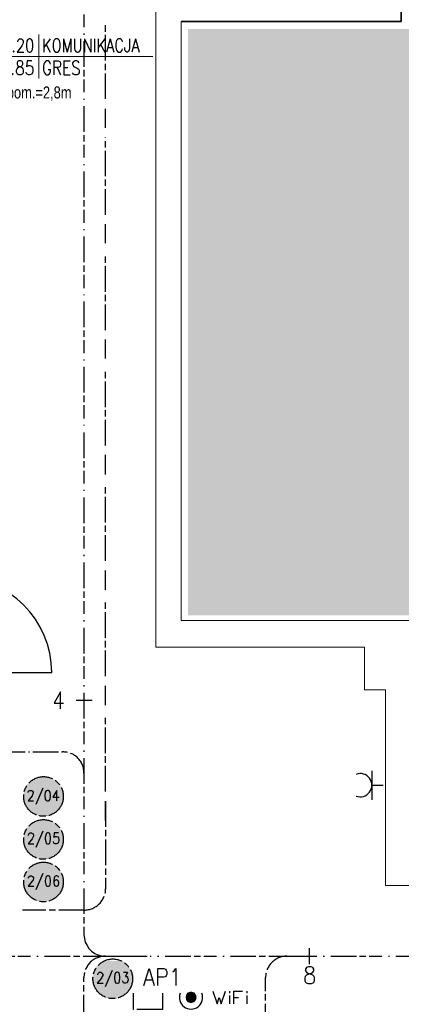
# Model space of a CAD drawing. Header units: millimetres. Extents: x 282377 to 1404227, y -783705 to 1038705.
# Tile 129 of 243: x 381534 to 381891, y 7875 to 8797. Entities that reach past the tile are written whole.
import ezdxf
from ezdxf.enums import TextEntityAlignment as Align

# ---------------------------------------------------------------- set-up
doc = ezdxf.new("R2010")
doc.units = ezdxf.units.MM
doc.linetypes.add('ACAD_ISO08W100', pattern=[36, 24, -3, 6, -3])
doc.layers.add('!!ELEKTRYKA', color=7, linetype='Continuous')
for name, color, linetype, lineweight in [('BA_met', 7, 'Continuous', 18), ('PG_WYPOSAŻENIE', 9, 'Continuous', 18), ('PG_ŚCIANY_DZIAŁOWE', 3, 'Continuous', 18), ('PG_ŚCIANY_SŁUPY', 4, 'Continuous', 35)]:
    doc.layers.add(name, color=color, linetype=linetype, lineweight=lineweight)
doc.styles.add('BIKTC', font='bikromsw.shx', dxfattribs={"width": 0.8})
doc.styles.add('ROMANS', font='romans', dxfattribs={"width": 0.7})

# ---------------------------------------------------------------- blocks, each defined once
blk = doc.blocks.new('bikmet')
blk.add_line((0, 1.65), (0, -1.65))
at = {"style": 'ROMANS', "width": 0.8}
blk.add_attdef('NRPOM', text='', height=1, dxfattribs=at).set_placement((-0.333, 0.333), align=Align.RIGHT)
blk.add_attdef('NWAPOM', (0.25, 0.333), '', height=1, dxfattribs=at)
blk.add_attdef('RAREA', text='', height=1.042, dxfattribs=at).set_placement((-0.333, -0.333), align=Align.TOP_RIGHT)
blk.add_attdef('PODLOGA', text='', height=1.042, dxfattribs=at).set_placement((0.25, -0.333), align=Align.TOP_LEFT)

msp = doc.modelspace()

# ---------------------------------------------------------------- hatches: boundary and pattern name
at = {"lineweight": 20}
h = msp.add_hatch(dxfattribs=at)
h.set_pattern_fill('ANGLE', color=252, scale=2, angle=45)
h.set_pattern_definition([(45, (329171.58, 34798.067), (-9.8782817, 9.8782817), [10.16, -3.81]), (135, (329171.58, 34798.067), (-9.8782817, -9.8782817), [10.16, -3.81])])
h.paths.add_polyline_path([(381899.13, 8788.13), (381691.52, 8788.13), (381691.52, 8239.48), (382330.01, 8239.48), (382329.9, 9138.59), (382278.9, 9137.98), (382279.01, 9137.94), (381899.13, 9132.94)])

# ---------------------------------------------------------------- linework, layer by layer
at = {"layer": '!!ELEKTRYKA', "color": 1, "linetype": 'ACAD_ISO08W100', "lineweight": -3}
msp.add_line((381515.13, 8111.61), (381543.07, 8111.61), dxfattribs=at)
for points in [[(381594, 8837.86), (381594, 8790.02)], [(381594, 8784.09), (381594, 8782.82)], [(381594, 8776.9), (381594, 8729.06)], [(381594, 8722.71), (381594, 8721.86)], [(381594, 8715.94), (381594, 8668.1)], [(381594, 8661.75), (381594, 8660.9)], [(381594, 8654.97), (381594, 8606.71)], [(381594, 8600.79), (381594, 8599.94)], [(381594, 8594.01), (381594, 8545.75)], [(381594, 8539.82), (381594, 8538.98)], [(381594, 8533.05), (381594, 8484.79)], [(381594, 8478.86), (381594, 8478.02)], [(381594, 8472.09), (381594, 8423.83)], [(381594, 8417.9), (381594, 8417.05)], [(381594, 8410.7), (381594, 8362.87)], [(381594, 8356.94), (381594, 8356.09)], [(381594, 8349.74), (381594, 8301.91)], [(381594, 8295.98), (381594, 8294.71)], [(381594, 8288.78), (381594, 8240.94)], [(381594, 8235.02), (381594, 8233.75)], [(381594, 8227.82), (381594, 8179.98)], [(381594, 8174.06), (381594, 8172.79)], [(381571.99, 8151.91), (381571.99, 8168), (381566.06, 8157.41), (381574.95, 8157.41)], [(381594, 8166.86), (381594, 8119.02)], [(381586.8, 8159.95), (381601.62, 8159.95)], [(381594, 8113.09), (381594, 8111.82)], [(381594, 8105.9), (381594, 8058.06)], [(381594, 8051.71), (381594, 8050.86)], [(381594, 8044.94), (381594, 7997.1)], [(381594, 7990.75), (381594, 7989.9)], [(381594, 7983.97), (381594, 7940.37), (381594.42, 7936.98), (381595.27, 7933.6), (381596.96, 7930.63), (381598.66, 7927.67), (381601.2, 7925.13), (381604.16, 7923.01), (381607.12, 7921.74), (381610.51, 7920.9), (381614.32, 7920.47), (381624.06, 7920.47)], [(381805.25, 7912.85), (381805.25, 7928.09)], [(381496.21, 7920.47), (381544.05, 7920.47)], [(381549.97, 7920.47), (381551.24, 7920.47)], [(381557.17, 7920.47), (381657.08, 7920.47)], [(381663.01, 7920.47), (381664.28, 7920.47)], [(381670.2, 7920.47), (381718.04, 7920.47)], [(381723.97, 7920.47), (381725.24, 7920.47)], [(381731.16, 7920.47), (381812.02, 7920.47)], [(381817.95, 7920.47), (381819.22, 7920.47)], [(381825.15, 7920.47), (381872.98, 7920.47)], [(381879.33, 7920.47), (381880.18, 7920.47)], [(381886.11, 7920.47), (381940.3, 7920.47)], [(381650.16, 7893.14), (381655.24, 7908.8), (381659.9, 7893.14)], [(381663.29, 7893.14), (381663.29, 7908.8), (381668.79, 7908.8), (381670.49, 7908.38), (381670.91, 7907.53), (381671.76, 7905.84), (381671.76, 7903.72), (381670.91, 7902.03), (381670.49, 7901.18), (381668.79, 7900.76), (381663.29, 7900.76)], [(381677.26, 7905.84), (381678.53, 7906.69), (381680.22, 7908.8), (381680.22, 7893.14)], [(381652.28, 7898.22), (381658.21, 7898.22)], [(381667.66, 7885.76), (381667.66, 7870.52), (381640.57, 7870.52), (381640.57, 7885.76)]]:
    msp.add_lwpolyline(points, dxfattribs=at)
at = {"layer": '!!ELEKTRYKA', "color": 14, "linetype": 'ACAD_ISO08W100', "lineweight": -3, "true_color": 0x950000}
for points in [[(381614.32, 8722.71), (381614.32, 8794.68)], [(381614.32, 8695.62), (381614.32, 8713.4)], [(381614.32, 8614.33), (381614.32, 8686.73)], [(381614.32, 8587.66), (381614.32, 8605.44)], [(381614.32, 8506.38), (381614.32, 8578.35)], [(381614.32, 8479.71), (381614.32, 8497.49)], [(381614.32, 8398.43), (381614.32, 8470.4)], [(381614.32, 8371.33), (381614.32, 8389.54)], [(381614.32, 8290.48), (381614.32, 8362.44)], [(381614.32, 8263.38), (381614.32, 8281.58)], [(381614.32, 8182.52), (381614.32, 8254.49)], [(381614.32, 8155.43), (381614.32, 8173.63)], [(381614.32, 8074.57), (381614.32, 8146.54)], [(381614.32, 8047.48), (381614.32, 8065.68)]]:
    msp.add_lwpolyline(points, dxfattribs=at)
at = {"layer": '!!ELEKTRYKA', "color": 1, "linetype": 'ACAD_ISO08W100', "lineweight": -3}
for points in [[(381546.16, 8111.61), (381574.1, 8111.61, -0.429643), (381594, 8091.72), (381594, 8081.98)], [(381654.12, 7860.36, -0.409987), (381634.22, 7840.46), (381614.32, 7840.46, -0.416125), (381594, 7860.36), (381594, 7900.58, -0.416113), (381614.32, 7920.47), (381634.22, 7920.47)], [(381764.18, 7851.89), (381764.18, 7900.58, -0.409987), (381784.08, 7920.47), (381803.98, 7920.47)]]:
    msp.add_lwpolyline(points, format="xyb", dxfattribs=at)
at = {"layer": '!!ELEKTRYKA', "color": 217, "linetype": 'Continuous', "lineweight": -3, "true_color": 0x93278f}
for points in [[(381864.09, 8066.95), (381864.09, 8094.04)], [(381864.09, 8080.5), (381874.25, 8080.5)], [(381714.65, 7887.87), (381718.89, 7876.02), (381720.58, 7881.95), (381722.7, 7876.02), (381726.51, 7887.87)], [(381730.74, 7885.76), (381730.74, 7887.87)], [(381730.74, 7876.02), (381730.74, 7883.64)], [(381734.55, 7876.02), (381734.55, 7887.87), (381742.59, 7887.87)], [(381734.55, 7881.95), (381738.78, 7881.95)], [(381746.83, 7885.76), (381746.83, 7887.87)], [(381746.83, 7876.02), (381746.83, 7883.64)]]:
    msp.add_lwpolyline(points, dxfattribs=at)
at = {"layer": '!!ELEKTRYKA', "color": 7, "linetype": 'ACAD_ISO08W100', "lineweight": -3}
for points in [[(381541.69, 8073.51), (381541.69, 8073.93), (381542.12, 8074.78), (381542.54, 8075.2), (381543.39, 8075.62), (381545.08, 8075.62), (381545.5, 8075.2), (381545.93, 8074.78), (381546.35, 8073.93), (381546.35, 8073.08), (381545.93, 8071.81), (381545.5, 8070.54), (381541.69, 8065.89), (381546.77, 8065.89)], [(381555.66, 8077.74), (381548.89, 8062.5)], [(381568.79, 8065.89), (381568.79, 8075.62), (381564.98, 8069.27), (381570.9, 8069.27)], [(381542.12, 8033.29), (381542.12, 8033.71), (381542.54, 8034.98), (381542.96, 8035.41), (381543.39, 8035.83), (381545.08, 8035.83), (381545.93, 8035.41), (381546.35, 8034.98), (381546.77, 8033.71), (381546.77, 8032.87), (381546.35, 8032.02), (381545.5, 8030.33), (381541.69, 8025.67), (381547.2, 8025.67)], [(381555.66, 8037.52), (381548.89, 8022.28)], [(381570.06, 8035.83), (381566.25, 8035.83), (381565.82, 8031.6), (381566.25, 8032.02), (381567.09, 8032.44), (381568.36, 8032.44), (381569.63, 8032.02), (381570.06, 8031.17), (381570.48, 8029.48), (381570.48, 8028.63), (381570.06, 8027.36), (381569.63, 8026.09), (381568.36, 8025.67), (381567.09, 8025.67), (381566.25, 8026.09), (381565.82, 8026.52), (381565.4, 8027.79)], [(381542.12, 7993.49), (381542.12, 7993.92), (381542.54, 7994.76), (381542.96, 7995.19), (381543.39, 7995.61), (381545.08, 7995.61), (381545.93, 7995.19), (381546.35, 7994.76), (381546.77, 7993.92), (381546.77, 7993.07), (381546.35, 7991.8), (381545.5, 7990.53), (381541.69, 7985.87), (381547.2, 7985.87)], [(381555.66, 7997.73), (381548.89, 7982.49)], [(381570.06, 7994.34), (381570.06, 7995.19), (381568.79, 7995.61), (381567.94, 7995.61), (381566.67, 7995.19), (381566.25, 7993.92), (381565.82, 7991.38), (381565.82, 7989.26), (381566.25, 7987.14), (381566.67, 7986.3), (381567.94, 7985.87), (381568.36, 7985.87), (381569.63, 7986.3), (381570.06, 7987.14), (381570.48, 7988.41), (381570.48, 7989.26), (381570.06, 7990.53), (381569.63, 7991.38), (381568.36, 7991.8), (381567.94, 7991.8), (381566.67, 7991.38), (381566.25, 7990.53), (381565.82, 7989.26)], [(381620.53, 7907.11), (381613.76, 7891.87)], [(381606.98, 7902.88), (381606.98, 7903.3), (381607.41, 7904.15), (381607.83, 7904.99), (381608.25, 7905.42), (381609.95, 7905.42), (381610.79, 7904.99), (381611.22, 7904.15), (381611.64, 7903.3), (381611.64, 7902.45), (381611.22, 7901.61), (381610.37, 7899.91), (381606.56, 7895.26), (381612.06, 7895.26)], [(381631.11, 7905.42), (381634.92, 7905.42), (381632.81, 7901.61), (381634.08, 7901.61), (381634.92, 7901.18), (381634.92, 7900.34), (381635.35, 7899.07), (381635.35, 7898.22), (381634.92, 7896.53), (381634.5, 7895.68), (381633.23, 7895.26), (381631.96, 7895.26), (381631.11, 7895.68), (381630.69, 7896.1), (381630.27, 7897.37)]]:
    msp.add_lwpolyline(points, dxfattribs=at)
for points in [[(381559.9, 8075.62), (381558.63, 8075.2), (381557.78, 8073.93), (381557.36, 8071.39), (381557.36, 8070.12), (381557.78, 8067.58), (381558.63, 8066.31), (381559.9, 8065.89), (381560.74, 8065.89), (381561.59, 8066.31), (381562.44, 8067.58), (381562.86, 8070.12), (381562.86, 8071.39), (381562.44, 8073.93), (381561.59, 8075.2), (381560.74, 8075.62)], [(381559.9, 8035.83), (381558.63, 8035.41), (381558.2, 8033.71), (381557.78, 8031.6), (381557.78, 8029.9), (381558.2, 8027.79), (381558.63, 8026.09), (381559.9, 8025.67), (381560.74, 8025.67), (381562.01, 8026.09), (381562.44, 8027.79), (381562.86, 8029.9), (381562.86, 8031.6), (381562.44, 8033.71), (381562.01, 8035.41), (381560.74, 8035.83)], [(381559.9, 7995.61), (381558.63, 7995.19), (381558.2, 7993.92), (381557.78, 7991.38), (381557.78, 7990.11), (381558.2, 7987.57), (381558.63, 7986.3), (381559.9, 7985.87), (381560.74, 7985.87), (381562.01, 7986.3), (381562.44, 7987.57), (381562.86, 7990.11), (381562.86, 7991.38), (381562.44, 7993.92), (381562.01, 7995.19), (381560.74, 7995.61)], [(381624.76, 7905.42), (381623.49, 7904.99), (381623.07, 7903.3), (381622.65, 7901.18), (381622.65, 7899.49), (381623.07, 7897.37), (381623.49, 7895.68), (381624.76, 7895.26), (381625.61, 7895.26), (381626.88, 7895.68), (381627.3, 7897.37), (381627.73, 7899.49), (381627.73, 7901.18), (381627.3, 7903.3), (381626.88, 7904.99), (381625.61, 7905.42)]]:
    msp.add_lwpolyline(points, close=True, dxfattribs=at)
at = {"layer": '!!ELEKTRYKA', "color": 14, "linetype": 'ACAD_ISO08W100', "lineweight": -3, "true_color": 0x950000}
msp.add_lwpolyline([(381614.32, 8065.68), (381614.32, 7983.55, -0.409987), (381594.42, 7963.65), (381536.43, 7963.65)], format="xyb", dxfattribs=at)
at = {"layer": '!!ELEKTRYKA', "color": 1, "linetype": 'ACAD_ISO08W100', "lineweight": -3}
msp.add_lwpolyline([(381804.19, 7910.58), (381802.49, 7909.75), (381801.65, 7908.45), (381801.65, 7906.79), (381802.49, 7905.49), (381803.76, 7904.66), (381805.88, 7903.83), (381807.99, 7902.95), (381809.27, 7901.7), (381809.69, 7899.98), (381809.69, 7897.85), (381809.27, 7896.19), (381808.42, 7895.36), (381806.73, 7894.48), (381804.19, 7894.48), (381802.49, 7895.36), (381801.65, 7896.19), (381801.22, 7897.85), (381801.22, 7899.98), (381801.65, 7901.7), (381802.91, 7902.95), (381805.03, 7903.83), (381807.15, 7904.66), (381808.42, 7905.49), (381809.27, 7906.79), (381809.27, 7908.45), (381808.42, 7909.75), (381806.73, 7910.58)], close=True, dxfattribs=at)
at = {"layer": '!!ELEKTRYKA', "color": 217, "linetype": 'Continuous', "lineweight": -3, "true_color": 0x93278f}
msp.add_lwpolyline([(381689.68, 7881.95), (381690.1, 7879.83), (381691.37, 7878.14), (381693.49, 7877.29), (381695.18, 7877.29), (381697.3, 7878.14), (381698.57, 7879.83), (381698.99, 7881.95), (381698.57, 7884.06), (381697.3, 7885.76), (381695.18, 7886.6), (381693.49, 7886.6), (381691.37, 7885.76), (381690.1, 7884.06)], close=True, dxfattribs=at)
at = {"layer": '!!ELEKTRYKA', "color": 1, "linetype": 'ACAD_ISO08W100', "lineweight": -3}
for centre in [(381556.16, 8069.96), (381556.16, 8029.74), (381556.16, 7989.95), (381621.03, 7899.33)]:
    msp.add_circle(centre, 18.55, dxfattribs=at)
at = {"layer": '!!ELEKTRYKA', "color": 217, "linetype": 'Continuous', "lineweight": -3, "true_color": 0x93278f}
for centre, start, end in [((381852.77, 8080.5), 248.92251, 111.07749), ((381694.33, 7881.84), 158.92251, 21.07749)]:
    msp.add_arc(centre, 10.89, start, end, dxfattribs=at)
at = {"layer": '!!ELEKTRYKA', "color": 1, "linetype": 'ACAD_ISO08W100', "lineweight": -3}
for points in [[(381541.27, 8081.55), (381571.75, 8080.28), (381540.42, 8080.28)], [(381542.54, 8082.82), (381570.9, 8081.55), (381541.27, 8081.55)], [(381541.27, 8081.55), (381570.9, 8081.55), (381571.75, 8080.28)], [(381543.81, 8084.09), (381569.63, 8082.82), (381542.54, 8082.82)], [(381542.54, 8082.82), (381569.63, 8082.82), (381570.9, 8081.55)], [(381545.5, 8085.36), (381568.36, 8084.09), (381543.81, 8084.09)], [(381543.81, 8084.09), (381568.36, 8084.09), (381569.63, 8082.82)], [(381546.77, 8086.21), (381567.09, 8085.36), (381545.5, 8085.36)], [(381545.5, 8085.36), (381567.09, 8085.36), (381568.36, 8084.09)], [(381548.47, 8087.05), (381565.4, 8086.21), (381546.77, 8086.21)], [(381546.77, 8086.21), (381565.4, 8086.21), (381567.09, 8085.36)], [(381550.16, 8087.9), (381564.13, 8087.05), (381548.47, 8087.05)], [(381548.47, 8087.05), (381564.13, 8087.05), (381565.4, 8086.21)], [(381552.28, 8088.32), (381562.01, 8087.9), (381550.16, 8087.9)], [(381550.16, 8087.9), (381562.01, 8087.9), (381564.13, 8087.05)], [(381553.55, 8088.75), (381560.74, 8088.32), (381552.28, 8088.32)], [(381552.28, 8088.32), (381560.74, 8088.32), (381562.01, 8087.9)], [(381553.55, 8088.75), (381558.2, 8088.75), (381560.74, 8088.32)], [(381537.88, 8073.51), (381574.71, 8071.81), (381537.46, 8071.81)], [(381538.31, 8075.2), (381574.71, 8073.51), (381537.88, 8073.51)], [(381537.88, 8073.51), (381574.71, 8073.51), (381574.71, 8071.81)], [(381538.73, 8076.89), (381573.87, 8075.2), (381538.31, 8075.2)], [(381538.31, 8075.2), (381573.87, 8075.2), (381574.71, 8073.51)], [(381539.58, 8078.59), (381573.44, 8076.89), (381538.73, 8076.89)], [(381538.73, 8076.89), (381573.44, 8076.89), (381573.87, 8075.2)], [(381540.42, 8080.28), (381572.6, 8078.59), (381539.58, 8078.59)], [(381539.58, 8078.59), (381572.6, 8078.59), (381573.44, 8076.89)], [(381540.42, 8080.28), (381571.75, 8080.28), (381572.6, 8078.59)], [(381537.46, 8071.81), (381574.71, 8070.12), (381537.46, 8070.12)], [(381537.46, 8071.81), (381574.71, 8071.81), (381574.71, 8070.12)], [(381537.46, 8070.12), (381574.71, 8068.43), (381537.46, 8068.43)], [(381537.46, 8070.12), (381574.71, 8070.12), (381574.71, 8068.43)], [(381537.46, 8068.43), (381574.71, 8066.31), (381537.88, 8066.31)], [(381537.46, 8068.43), (381574.71, 8068.43), (381574.71, 8066.31)], [(381537.88, 8066.31), (381573.87, 8064.62), (381538.31, 8064.62)], [(381537.88, 8066.31), (381574.71, 8066.31), (381573.87, 8064.62)], [(381538.31, 8064.62), (381573.44, 8062.92), (381538.73, 8062.92)], [(381538.31, 8064.62), (381573.87, 8064.62), (381573.44, 8062.92)], [(381538.73, 8062.92), (381572.6, 8061.23), (381539.58, 8061.23)], [(381538.73, 8062.92), (381573.44, 8062.92), (381572.6, 8061.23)], [(381539.58, 8061.23), (381571.75, 8059.96), (381540.42, 8059.96)], [(381539.58, 8061.23), (381572.6, 8061.23), (381571.75, 8059.96)], [(381540.42, 8059.96), (381570.9, 8058.27), (381541.27, 8058.27)], [(381540.42, 8059.96), (381571.75, 8059.96), (381570.9, 8058.27)], [(381541.27, 8058.27), (381569.63, 8057), (381542.54, 8057)], [(381541.27, 8058.27), (381570.9, 8058.27), (381569.63, 8057)], [(381542.54, 8057), (381568.36, 8055.73), (381543.81, 8055.73)], [(381542.54, 8057), (381569.63, 8057), (381568.36, 8055.73)], [(381543.81, 8055.73), (381567.09, 8054.88), (381545.5, 8054.88)], [(381543.81, 8055.73), (381568.36, 8055.73), (381567.09, 8054.88)], [(381545.5, 8054.88), (381565.4, 8053.61), (381546.77, 8053.61)], [(381545.5, 8054.88), (381567.09, 8054.88), (381565.4, 8053.61)], [(381545.5, 8045.14), (381568.36, 8044.3), (381543.81, 8044.3)], [(381546.77, 8046.41), (381567.09, 8045.14), (381545.5, 8045.14)], [(381545.5, 8045.14), (381567.09, 8045.14), (381568.36, 8044.3)], [(381546.77, 8053.61), (381564.13, 8053.19), (381548.47, 8053.19)], [(381546.77, 8053.61), (381565.4, 8053.61), (381564.13, 8053.19)], [(381548.47, 8047.26), (381565.4, 8046.41), (381546.77, 8046.41)], [(381546.77, 8046.41), (381565.4, 8046.41), (381567.09, 8045.14)], [(381548.47, 8053.19), (381562.01, 8052.34), (381550.16, 8052.34)], [(381548.47, 8053.19), (381564.13, 8053.19), (381562.01, 8052.34)], [(381550.16, 8047.68), (381564.13, 8047.26), (381548.47, 8047.26)], [(381548.47, 8047.26), (381564.13, 8047.26), (381565.4, 8046.41)], [(381550.16, 8052.34), (381560.74, 8051.92), (381552.28, 8051.92)], [(381550.16, 8052.34), (381562.01, 8052.34), (381560.74, 8051.92)], [(381552.28, 8048.11), (381562.01, 8047.68), (381550.16, 8047.68)], [(381550.16, 8047.68), (381562.01, 8047.68), (381564.13, 8047.26)], [(381552.28, 8051.92), (381558.2, 8051.49), (381553.55, 8051.49)], [(381552.28, 8051.92), (381560.74, 8051.92), (381558.2, 8051.49)], [(381553.55, 8048.53), (381560.74, 8048.11), (381552.28, 8048.11)], [(381552.28, 8048.11), (381560.74, 8048.11), (381562.01, 8047.68)], [(381553.55, 8048.53), (381558.2, 8048.53), (381560.74, 8048.11)], [(381538.31, 8035.41), (381574.71, 8033.71), (381537.88, 8033.71)], [(381538.73, 8037.1), (381573.87, 8035.41), (381538.31, 8035.41)], [(381538.31, 8035.41), (381573.87, 8035.41), (381574.71, 8033.71)], [(381539.58, 8038.79), (381573.44, 8037.1), (381538.73, 8037.1)], [(381538.73, 8037.1), (381573.44, 8037.1), (381573.87, 8035.41)], [(381540.42, 8040.06), (381572.6, 8038.79), (381539.58, 8038.79)], [(381539.58, 8038.79), (381572.6, 8038.79), (381573.44, 8037.1)], [(381541.27, 8041.76), (381571.75, 8040.06), (381540.42, 8040.06)], [(381540.42, 8040.06), (381571.75, 8040.06), (381572.6, 8038.79)], [(381542.54, 8043.03), (381570.9, 8041.76), (381541.27, 8041.76)], [(381541.27, 8041.76), (381570.9, 8041.76), (381571.75, 8040.06)], [(381543.81, 8044.3), (381569.63, 8043.03), (381542.54, 8043.03)], [(381542.54, 8043.03), (381569.63, 8043.03), (381570.9, 8041.76)], [(381543.81, 8044.3), (381568.36, 8044.3), (381569.63, 8043.03)], [(381537.88, 8033.71), (381574.71, 8031.6), (381537.46, 8031.6)], [(381537.46, 8031.6), (381574.71, 8029.9), (381537.46, 8029.9)], [(381537.46, 8031.6), (381574.71, 8031.6), (381574.71, 8029.9)], [(381537.46, 8029.9), (381574.71, 8028.21), (381537.46, 8028.21)], [(381537.46, 8029.9), (381574.71, 8029.9), (381574.71, 8028.21)], [(381537.46, 8028.21), (381574.71, 8026.52), (381537.88, 8026.52)], [(381537.46, 8028.21), (381574.71, 8028.21), (381574.71, 8026.52)], [(381537.88, 8033.71), (381574.71, 8033.71), (381574.71, 8031.6)], [(381537.88, 8026.52), (381573.87, 8024.82), (381538.31, 8024.82)], [(381537.88, 8026.52), (381574.71, 8026.52), (381573.87, 8024.82)], [(381538.31, 8024.82), (381573.44, 8023.13), (381538.73, 8023.13)], [(381538.31, 8024.82), (381573.87, 8024.82), (381573.44, 8023.13)], [(381538.73, 8023.13), (381572.6, 8021.44), (381539.58, 8021.44)], [(381538.73, 8023.13), (381573.44, 8023.13), (381572.6, 8021.44)], [(381539.58, 8021.44), (381571.75, 8019.74), (381540.42, 8019.74)], [(381539.58, 8021.44), (381572.6, 8021.44), (381571.75, 8019.74)], [(381540.42, 8019.74), (381570.9, 8018.47), (381541.27, 8018.47)], [(381540.42, 8019.74), (381571.75, 8019.74), (381570.9, 8018.47)], [(381541.27, 8018.47), (381569.63, 8017.2), (381542.54, 8017.2)], [(381541.27, 8018.47), (381570.9, 8018.47), (381569.63, 8017.2)], [(381542.54, 8017.2), (381568.36, 8015.93), (381543.81, 8015.93)], [(381542.54, 8017.2), (381569.63, 8017.2), (381568.36, 8015.93)], [(381543.81, 8015.93), (381567.09, 8014.66), (381545.5, 8014.66)], [(381543.81, 8015.93), (381568.36, 8015.93), (381567.09, 8014.66)], [(381545.5, 8014.66), (381565.4, 8013.82), (381546.77, 8013.82)], [(381545.5, 8014.66), (381567.09, 8014.66), (381565.4, 8013.82)], [(381546.77, 8013.82), (381564.13, 8012.97), (381548.47, 8012.97)], [(381546.77, 8013.82), (381565.4, 8013.82), (381564.13, 8012.97)], [(381548.47, 8012.97), (381562.01, 8012.12), (381550.16, 8012.12)], [(381548.47, 8012.97), (381564.13, 8012.97), (381562.01, 8012.12)], [(381550.16, 8007.89), (381564.13, 8007.04), (381548.47, 8007.04)], [(381550.16, 8012.12), (381560.74, 8011.7), (381552.28, 8011.7)], [(381550.16, 8012.12), (381562.01, 8012.12), (381560.74, 8011.7)], [(381552.28, 8008.31), (381562.01, 8007.89), (381550.16, 8007.89)], [(381550.16, 8007.89), (381562.01, 8007.89), (381564.13, 8007.04)], [(381552.28, 8011.7), (381558.2, 8011.28), (381553.55, 8011.28)], [(381552.28, 8011.7), (381560.74, 8011.7), (381558.2, 8011.28)], [(381553.55, 8008.74), (381560.74, 8008.31), (381552.28, 8008.31)], [(381552.28, 8008.31), (381560.74, 8008.31), (381562.01, 8007.89)], [(381553.55, 8008.74), (381558.2, 8008.74), (381560.74, 8008.31)], [(381539.58, 7998.57), (381573.44, 7996.88), (381538.73, 7996.88)], [(381540.42, 8000.27), (381572.6, 7998.57), (381539.58, 7998.57)], [(381539.58, 7998.57), (381572.6, 7998.57), (381573.44, 7996.88)], [(381541.27, 8001.54), (381571.75, 8000.27), (381540.42, 8000.27)], [(381540.42, 8000.27), (381571.75, 8000.27), (381572.6, 7998.57)], [(381542.54, 8002.81), (381570.9, 8001.54), (381541.27, 8001.54)], [(381541.27, 8001.54), (381570.9, 8001.54), (381571.75, 8000.27)], [(381543.81, 8004.08), (381569.63, 8002.81), (381542.54, 8002.81)], [(381542.54, 8002.81), (381569.63, 8002.81), (381570.9, 8001.54)], [(381545.5, 8005.35), (381568.36, 8004.08), (381543.81, 8004.08)], [(381543.81, 8004.08), (381568.36, 8004.08), (381569.63, 8002.81)], [(381546.77, 8006.2), (381567.09, 8005.35), (381545.5, 8005.35)], [(381545.5, 8005.35), (381567.09, 8005.35), (381568.36, 8004.08)], [(381548.47, 8007.04), (381565.4, 8006.2), (381546.77, 8006.2)], [(381546.77, 8006.2), (381565.4, 8006.2), (381567.09, 8005.35)], [(381548.47, 8007.04), (381564.13, 8007.04), (381565.4, 8006.2)], [(381537.88, 7993.49), (381574.71, 7991.8), (381537.46, 7991.8)], [(381537.46, 7991.8), (381574.71, 7990.11), (381537.46, 7990.11)], [(381537.46, 7991.8), (381574.71, 7991.8), (381574.71, 7990.11)], [(381537.46, 7990.11), (381574.71, 7988.41), (381537.46, 7988.41)], [(381537.46, 7990.11), (381574.71, 7990.11), (381574.71, 7988.41)], [(381538.31, 7995.19), (381574.71, 7993.49), (381537.88, 7993.49)], [(381537.88, 7993.49), (381574.71, 7993.49), (381574.71, 7991.8)], [(381538.73, 7996.88), (381573.87, 7995.19), (381538.31, 7995.19)], [(381538.31, 7995.19), (381573.87, 7995.19), (381574.71, 7993.49)], [(381538.73, 7996.88), (381573.44, 7996.88), (381573.87, 7995.19)], [(381537.46, 7988.41), (381574.71, 7986.3), (381537.88, 7986.3)], [(381537.46, 7988.41), (381574.71, 7988.41), (381574.71, 7986.3)], [(381537.88, 7986.3), (381573.87, 7984.6), (381538.31, 7984.6)], [(381537.88, 7986.3), (381574.71, 7986.3), (381573.87, 7984.6)], [(381538.31, 7984.6), (381573.44, 7982.91), (381538.73, 7982.91)], [(381538.31, 7984.6), (381573.87, 7984.6), (381573.44, 7982.91)], [(381538.73, 7982.91), (381572.6, 7981.64), (381539.58, 7981.64)], [(381538.73, 7982.91), (381573.44, 7982.91), (381572.6, 7981.64)], [(381539.58, 7981.64), (381571.75, 7979.95), (381540.42, 7979.95)], [(381539.58, 7981.64), (381572.6, 7981.64), (381571.75, 7979.95)], [(381540.42, 7979.95), (381570.9, 7978.25), (381541.27, 7978.25)], [(381540.42, 7979.95), (381571.75, 7979.95), (381570.9, 7978.25)], [(381541.27, 7978.25), (381569.63, 7976.98), (381542.54, 7976.98)], [(381541.27, 7978.25), (381570.9, 7978.25), (381569.63, 7976.98)], [(381542.54, 7976.98), (381568.36, 7975.71), (381543.81, 7975.71)], [(381542.54, 7976.98), (381569.63, 7976.98), (381568.36, 7975.71)], [(381543.81, 7975.71), (381567.09, 7974.87), (381545.5, 7974.87)], [(381543.81, 7975.71), (381568.36, 7975.71), (381567.09, 7974.87)], [(381545.5, 7974.87), (381565.4, 7973.6), (381546.77, 7973.6)], [(381545.5, 7974.87), (381567.09, 7974.87), (381565.4, 7973.6)], [(381546.77, 7973.6), (381564.13, 7973.17), (381548.47, 7973.17)], [(381546.77, 7973.6), (381565.4, 7973.6), (381564.13, 7973.17)], [(381548.47, 7973.17), (381562.01, 7972.33), (381550.16, 7972.33)], [(381548.47, 7973.17), (381564.13, 7973.17), (381562.01, 7972.33)], [(381550.16, 7972.33), (381560.74, 7971.9), (381552.28, 7971.9)], [(381550.16, 7972.33), (381562.01, 7972.33), (381560.74, 7971.9)], [(381552.28, 7971.9), (381558.2, 7971.48), (381553.55, 7971.48)], [(381552.28, 7971.9), (381560.74, 7971.9), (381558.2, 7971.48)], [(381611.64, 7916), (381631.96, 7914.73), (381610.37, 7914.73)], [(381611.64, 7916), (381630.27, 7916), (381631.96, 7914.73)], [(381603.6, 7906.69), (381638.73, 7904.99), (381603.17, 7904.99)], [(381604.44, 7908.38), (381638.31, 7906.69), (381603.6, 7906.69)], [(381603.6, 7906.69), (381638.31, 7906.69), (381638.73, 7904.99)], [(381605.29, 7909.65), (381637.46, 7908.38), (381604.44, 7908.38)], [(381604.44, 7908.38), (381637.46, 7908.38), (381638.31, 7906.69)], [(381606.14, 7911.34), (381636.62, 7909.65), (381605.29, 7909.65)], [(381605.29, 7909.65), (381636.62, 7909.65), (381637.46, 7908.38)], [(381607.41, 7912.61), (381635.77, 7911.34), (381606.14, 7911.34)], [(381606.14, 7911.34), (381635.77, 7911.34), (381636.62, 7909.65)], [(381608.68, 7913.88), (381634.5, 7912.61), (381607.41, 7912.61)], [(381607.41, 7912.61), (381634.5, 7912.61), (381635.77, 7911.34)], [(381610.37, 7914.73), (381633.23, 7913.88), (381608.68, 7913.88)], [(381608.68, 7913.88), (381633.23, 7913.88), (381634.5, 7912.61)], [(381610.37, 7914.73), (381631.96, 7914.73), (381633.23, 7913.88)], [(381602.75, 7903.3), (381639.58, 7901.18), (381602.33, 7901.18)], [(381602.33, 7901.18), (381639.58, 7899.49), (381602.33, 7899.49)], [(381602.33, 7901.18), (381639.58, 7901.18), (381639.58, 7899.49)], [(381602.33, 7899.49), (381639.58, 7897.8), (381602.33, 7897.8)], [(381602.33, 7899.49), (381639.58, 7899.49), (381639.58, 7897.8)], [(381602.33, 7897.8), (381639.58, 7896.1), (381602.75, 7896.1)], [(381602.33, 7897.8), (381639.58, 7897.8), (381639.58, 7896.1)], [(381603.17, 7904.99), (381639.58, 7903.3), (381602.75, 7903.3)], [(381602.75, 7903.3), (381639.58, 7903.3), (381639.58, 7901.18)], [(381603.17, 7904.99), (381638.73, 7904.99), (381639.58, 7903.3)], [(381602.75, 7896.1), (381638.73, 7894.41), (381603.17, 7894.41)], [(381602.75, 7896.1), (381639.58, 7896.1), (381638.73, 7894.41)], [(381603.17, 7894.41), (381638.31, 7892.72), (381603.6, 7892.72)], [(381603.17, 7894.41), (381638.73, 7894.41), (381638.31, 7892.72)], [(381603.6, 7892.72), (381637.46, 7891.02), (381604.44, 7891.02)], [(381603.6, 7892.72), (381638.31, 7892.72), (381637.46, 7891.02)], [(381604.44, 7891.02), (381636.62, 7889.33), (381605.29, 7889.33)], [(381604.44, 7891.02), (381637.46, 7891.02), (381636.62, 7889.33)], [(381605.29, 7889.33), (381635.77, 7888.06), (381606.14, 7888.06)], [(381605.29, 7889.33), (381636.62, 7889.33), (381635.77, 7888.06)], [(381606.14, 7888.06), (381634.5, 7886.79), (381607.41, 7886.79)], [(381606.14, 7888.06), (381635.77, 7888.06), (381634.5, 7886.79)], [(381607.41, 7886.79), (381633.23, 7885.52), (381608.68, 7885.52)], [(381607.41, 7886.79), (381634.5, 7886.79), (381633.23, 7885.52)], [(381608.68, 7885.52), (381631.96, 7884.25), (381610.37, 7884.25)], [(381608.68, 7885.52), (381633.23, 7885.52), (381631.96, 7884.25)], [(381610.37, 7884.25), (381630.27, 7883.4), (381611.64, 7883.4)], [(381610.37, 7884.25), (381631.96, 7884.25), (381630.27, 7883.4)], [(381611.64, 7883.4), (381629, 7882.56), (381613.33, 7882.56)], [(381611.64, 7883.4), (381630.27, 7883.4), (381629, 7882.56)], [(381613.33, 7882.56), (381626.88, 7881.71), (381615.03, 7881.71)], [(381613.33, 7882.56), (381629, 7882.56), (381626.88, 7881.71)], [(381615.03, 7881.71), (381625.61, 7881.29), (381617.14, 7881.29)], [(381615.03, 7881.71), (381626.88, 7881.71), (381625.61, 7881.29)], [(381617.14, 7881.29), (381623.07, 7880.86), (381618.41, 7880.86)], [(381617.14, 7881.29), (381625.61, 7881.29), (381623.07, 7880.86)]]:
    msp.add_solid(points, dxfattribs=at)
at = {"layer": '!!ELEKTRYKA', "color": 217, "linetype": 'Continuous', "lineweight": -3, "true_color": 0x93278f}
for points in [[(381698.99, 7882.79), (381689.25, 7882.79), (381689.68, 7883.22)], [(381698.99, 7882.37), (381689.25, 7882.79), (381698.99, 7882.79)], [(381698.99, 7882.37), (381689.25, 7882.37), (381689.25, 7882.79)], [(381698.99, 7881.95), (381689.25, 7882.37), (381698.99, 7882.37)], [(381698.99, 7881.95), (381689.25, 7881.95), (381689.25, 7882.37)], [(381698.99, 7881.52), (381689.25, 7881.95), (381698.99, 7881.95)], [(381698.99, 7881.52), (381689.25, 7881.52), (381689.25, 7881.95)], [(381698.99, 7881.1), (381689.25, 7881.52), (381698.99, 7881.52)], [(381698.99, 7881.1), (381689.25, 7881.1), (381689.25, 7881.52)], [(381698.99, 7880.68), (381689.25, 7881.1), (381698.99, 7881.1)], [(381698.99, 7880.68), (381689.68, 7880.68), (381689.25, 7881.1)], [(381698.57, 7884.06), (381689.68, 7884.06), (381690.1, 7884.49)], [(381698.57, 7883.64), (381689.68, 7884.06), (381698.57, 7884.06)], [(381698.57, 7883.64), (381689.68, 7883.64), (381689.68, 7884.06)], [(381698.99, 7883.22), (381689.68, 7883.64), (381698.57, 7883.64)], [(381698.99, 7883.22), (381689.68, 7883.22), (381689.68, 7883.64)], [(381698.99, 7882.79), (381689.68, 7883.22), (381698.99, 7883.22)], [(381698.57, 7880.25), (381689.68, 7880.68), (381698.99, 7880.68)], [(381698.57, 7880.25), (381689.68, 7880.25), (381689.68, 7880.68)], [(381698.57, 7879.83), (381689.68, 7880.25), (381698.57, 7880.25)], [(381698.57, 7879.83), (381689.68, 7879.83), (381689.68, 7880.25)], [(381698.14, 7879.41), (381689.68, 7879.83), (381698.57, 7879.83)], [(381698.14, 7879.41), (381690.1, 7879.41), (381689.68, 7879.83)], [(381698.14, 7884.49), (381690.1, 7884.49), (381690.52, 7884.91)], [(381698.57, 7884.06), (381690.1, 7884.49), (381698.14, 7884.49)], [(381698.14, 7878.98), (381690.1, 7879.41), (381698.14, 7879.41)], [(381698.14, 7878.98), (381690.52, 7878.98), (381690.1, 7879.41)], [(381697.72, 7885.33), (381690.52, 7885.33), (381690.95, 7885.76)], [(381698.14, 7884.91), (381690.52, 7885.33), (381697.72, 7885.33)], [(381698.14, 7884.91), (381690.52, 7884.91), (381690.52, 7885.33)], [(381698.14, 7884.49), (381690.52, 7884.91), (381698.14, 7884.91)], [(381697.72, 7878.56), (381690.52, 7878.98), (381698.14, 7878.98)], [(381697.72, 7878.56), (381690.52, 7878.56), (381690.52, 7878.98)], [(381697.72, 7885.33), (381690.95, 7885.76), (381697.3, 7885.76)], [(381696.87, 7885.76), (381691.37, 7885.76), (381691.79, 7886.18)], [(381696.87, 7885.76), (381691.79, 7886.18), (381696.45, 7886.18)], [(381696.03, 7886.18), (381692.22, 7886.18), (381692.64, 7886.6)], [(381696.03, 7886.18), (381692.64, 7886.6), (381695.6, 7886.6)], [(381697.3, 7878.14), (381690.52, 7878.56), (381697.72, 7878.56)], [(381697.3, 7878.14), (381690.95, 7878.14), (381690.52, 7878.56)], [(381696.87, 7877.71), (381690.95, 7878.14), (381697.3, 7878.14)], [(381696.87, 7877.71), (381691.37, 7877.71), (381690.95, 7878.14)], [(381696.03, 7877.29), (381691.79, 7877.71), (381696.45, 7877.71)], [(381696.03, 7877.29), (381692.22, 7877.29), (381691.79, 7877.71)], [(381694.76, 7876.87), (381693.06, 7877.29), (381695.18, 7877.29)], [(381694.76, 7876.87), (381693.49, 7876.87), (381693.06, 7877.29)]]:
    msp.add_solid(points, dxfattribs=at)
at = {"color": 252, "lineweight": 20}
for p, q in [((381661.51, 9163.36), (381661.51, 8209.62)), ((381685.01, 8234.62), (381685.01, 8795.36))]:
    msp.add_line(p, q, dxfattribs=at)
at = {"color": 252}
msp.add_line((381474.51, 8185.95), (381563.85, 8185.95), dxfattribs=at)
msp.add_arc((381474.51, 8185.95), 89.33, 0, 90, dxfattribs=at)
at = {"layer": 'BA_met', "color": 252}
msp.add_line((381510.24, 8762.44), (381658.62, 8762.44), dxfattribs=at)
at = {"layer": 'PG_ŚCIANY_DZIAŁOWE', "color": 252}
for p, q in [((382330.01, 8234.62), (381685.01, 8234.62)), ((381661.51, 8209.62), (381856.64, 8209.62)), ((381856.64, 8209.62), (381856.64, 8169.86)), ((381856.64, 8169.86), (381876.51, 8169.86)), ((381876.51, 8169.86), (381876.51, 7986.62)), ((381876.51, 7986.62), (382161.51, 7986.62))]:
    msp.add_line(p, q, dxfattribs=at)
at = {"layer": 'PG_ŚCIANY_SŁUPY', "color": 252}
for p, q in [((381891.01, 8795.36), (381891.01, 9139.16)), ((381685.01, 8795.36), (381891.01, 8795.36)), ((381866.51, 8795.36), (381891.01, 8795.36))]:
    msp.add_line(p, q, dxfattribs=at)

# ---------------------------------------------------------------- block references
at = {"layer": 'BA_met', "color": 252, "xscale": 12.5, "yscale": 12.5, "zscale": 12.5}
msp.add_blockref('bikmet', (381551.66, 8762.44), dxfattribs=at).add_auto_attribs({'NRPOM': '0.20', 'NWAPOM': 'KOMUNIKACJA', 'RAREA': '56.85', 'PODLOGA': 'GRES'})

# ---------------------------------------------------------------- texts
at = {"layer": 'PG_WYPOSAŻENIE', "color": 252, "insert": (381513.15, 8734.44), "char_height": 11.25, "width": 976.0193, "attachment_point": 1, "rotation": 360, "style": 'BIKTC'}
msp.add_mtext('Hpom.=2,8m', dxfattribs=at)

doc.saveas('drawing.dxf')
